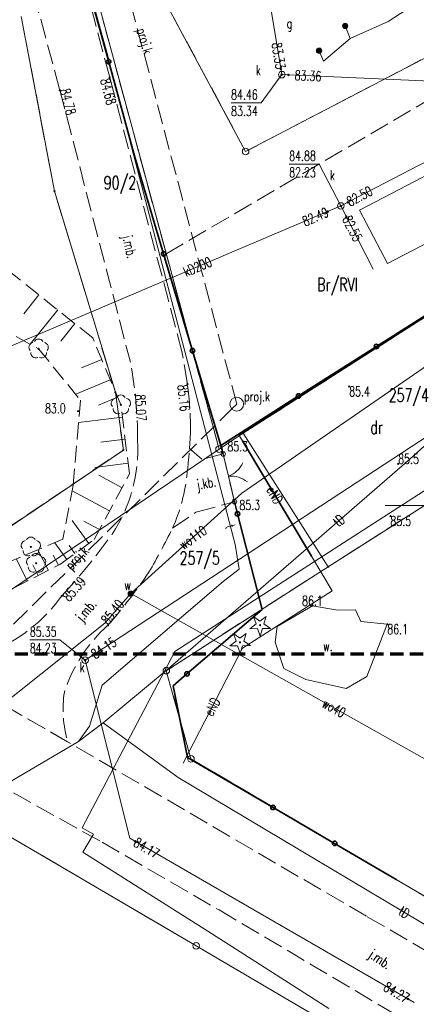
# Model space of a CAD drawing. Header units: metres. Extents: x 7395998 to 7397036, y 5813644 to 5814526.
# Tile 9 of 27: x 7396320 to 7396350, y 5814062 to 5814137. Entities that reach past the tile are written whole.
import ezdxf
from ezdxf.enums import TextEntityAlignment as Align

# ---------------------------------------------------------------- set-up
doc = ezdxf.new("R2010")
doc.units = ezdxf.units.M
doc.header["$MEASUREMENT"] = 0
for name, pattern in [('1', [0]), ('1_1', [0]), ('1_OTKJ', [2, 1.5, -0.5]), ('1_OTRK', [1.75, 1.25, -0.5]), ('1_OTRKG', [1.75, 1.25, -0.5]), ('1_OTWS', [0]), ('2', [1.5, 1, -0.5]), ('3_SUEP_A', [0]), ('3_SUGP', [0]), ('3_SUKP', [0]), ('3_SULO', [0]), ('3_SUPK', [0]), ('3_SUPP_P', [2, 1.5, -0.5]), ('3_SUTP_A', [0]), ('3_SUUP_P', [0]), ('3_SUWP', [0]), ('EGDE', [0]), ('EGKK', [2, 1.5, -0.5])]:
    doc.linetypes.add(name, pattern=pattern)
doc.layers.get('0').update_dxf_attribs({"color": 250, "linetype": 'CONTINUOUS', "lineweight": 100})
for name, color, linetype, lineweight in [('Dzialki', 7, 'EGDE', 18), ('Kontury', 3, 'EGKK', 18), ('Numery_dzialek', 7, 'CONTINUOUS', 9), ('Numery_konturow', 3, 'CONTINUOUS', 9), ('OTK_E_T_0', 7, 'CONTINUOUS', 0), ('OTK_L_0', 7, '1_OTKJ', 18), ('OTO_L_0', 7, 'CONTINUOUS', 35), ('OTO_L_1', 7, 'CONTINUOUS', 18), ('OTR_L_1', 7, '1_OTRK', 18), ('OTR_T_0', 7, 'CONTINUOUS', 18), ('OTR_T_1', 7, 'CONTINUOUS', 18), ('OTW_E_T_1', 141, 'CONTINUOUS', 0), ('OTW_L_1', 141, '1_OTWS', 18), ('OTZ_T_0', 3, 'CONTINUOUS', 18), ('OTZ_T_1', 3, 'CONTINUOUS', 18), ('P_SUK_E_T_6', 34, 'CONTINUOUS', 0), ('P_SUK_L_5', 34, '3_SUUP_P', 18), ('P_SUKP_E_T_0', 34, 'CONTINUOUS', 0), ('P_SUKP_L_0', 34, '3_SUPP_P', 18), ('Podzial_sekcyjny_krzyze', 7, '1', 0), ('Punkty', 7, 'CONTINUOUS', 18), ('SUEP_E_T_0', 1, 'CONTINUOUS', 0), ('SUEP_L_0', 1, '3_SUEP_A', 18), ('SUG_E_T_2', 52, 'CONTINUOUS', 0), ('SUG_T_1', 52, 'CONTINUOUS', 18), ('SUGP_L_0', 52, '3_SUGP', 18), ('SUK_E_T_4', 34, 'CONTINUOUS', 0), ('SUK_T_3', 34, 'CONTINUOUS', 18), ('SUKP_E_T_0', 34, 'CONTINUOUS', 0), ('SUKP_L_0', 34, '3_SUKP', 18), ('SUKR_T_0', 34, 'CONTINUOUS', 18), ('SUL_L_1', 7, '3_SULO', 35), ('SUNR_T_0', 7, 'CONTINUOUS', 18), ('SUP_E_T_1', 7, 'CONTINUOUS', 0), ('SUP_L_1', 7, '3_SUPK', 18), ('SUP_T_4', 7, 'CONTINUOUS', 18), ('SUTP_E_T_0', 30, 'CONTINUOUS', 0), ('SUTP_L_0', 30, '3_SUTP_A', 18), ('SUW_E_T_2', 5, 'CONTINUOUS', 0), ('SUW_T_5', 5, 'CONTINUOUS', 18), ('SUWP_E_T_0', 5, 'CONTINUOUS', 0), ('SUWP_L_0', 5, '3_SUWP', 18), ('ZASIEG_L_0', 7, '2', 70)]:
    doc.layers.add(name, color=color, linetype=linetype, lineweight=lineweight)
doc.styles.get("Standard").update_dxf_attribs({"font": 'Simplex.SHX', "width": 0.75})

# ---------------------------------------------------------------- blocks, each defined once
blk = doc.blocks.new('GRT')
at = {"linetype": 'Continuous'}
blk.add_circle((0, 0), 0.25, dxfattribs=at)
blk = doc.blocks.new('GRO')
at = {"linetype": 'Continuous'}
blk.add_circle((0, 0), 0.045, dxfattribs=at)
blk = doc.blocks.new('2_OTRN')
at = {"linetype": 'Continuous'}
blk.add_circle((0, 0), 0.045, dxfattribs=at)
blk = doc.blocks.new('2_OTRS')
at = {"linetype": 'Continuous'}
blk.add_circle((0, 0), 0.045, dxfattribs=at)
blk = doc.blocks.new('2_OTZG')
at = {"linetype": 'Continuous'}
for p, q in [((-0.78225, -0.26495), (-0.3012, 0.09375)), ((-0.3012, 0.09375), (-0.4937, 0.6621)), ((-0.4937, 0.6621), (-0.0039, 0.31545)), ((-0.0039, 0.31545), (0.4771, 0.67415)), ((0.4771, 0.67415), (0.2988, 0.1012)), ((0.2988, 0.1012), (0.7886, -0.24545)), ((-0.18225, -0.2575), (-0.78225, -0.26495)), ((0.01025, -0.82585), (-0.18225, -0.2575)), ((0.1886, -0.2529), (0.01025, -0.82585)), ((0.7886, -0.24545), (0.1886, -0.2529))]:
    blk.add_line(p, q, dxfattribs=at)
blk.add_circle((0, 0), 0.045, dxfattribs=at)
blk = doc.blocks.new('2_OTZL')
at = {"linetype": 'Continuous'}
blk.add_circle((0, 0), 0.045, dxfattribs=at)
for centre, start, end in [((0, 0.375), 30.14012, 149.85988), ((-0.357, 0.116), 102.14447, 221.86002), ((0.357, 0.116), 318.13998, 77.85553), ((-0.22, -0.303), 174.14818, 293.85423), ((0.22, -0.303), 246.14577, 5.85182)]:
    blk.add_arc(centre, 0.375, start, end, dxfattribs=at)
blk = doc.blocks.new('4_SUGU')
at = {"linetype": 'Continuous'}
for radius in [0.2, 0.175, 0.15, 0.125, 0.1, 0.075, 0.05, 0.025, 0.00715]:
    blk.add_circle((0, 0), radius, dxfattribs=at)
blk = doc.blocks.new('4_SUKS')
at = {"linetype": 'Continuous'}
blk.add_circle((0, 0), 0.25, dxfattribs=at)
blk = doc.blocks.new('4_SUPS')
at = {"linetype": 'Continuous'}
blk.add_circle((0, 0), 0.0625, dxfattribs=at)
blk = doc.blocks.new('4_SUPW')
at = {"linetype": 'Continuous'}
blk.add_circle((0, 0), 0.25, dxfattribs=at)
blk = doc.blocks.new('4_SUWW')
at = {"linetype": 'Continuous'}
for radius in [0.2, 0.175, 0.15, 0.125, 0.1, 0.075, 0.05, 0.025, 0.00715]:
    blk.add_circle((0, 0), radius, dxfattribs=at)

msp = doc.modelspace()

# ---------------------------------------------------------------- linework, layer by layer
at = {"layer": 'Dzialki'}
for p, q in [((7396320.57, 5814157.27), (7396334.9, 5814104.29)), ((7396336.92, 5814126.87), (7396329.82, 5814140.08)), ((7396322.41, 5814123.85), (7396319.89, 5814137.11)), ((7396355.54, 5814136.59), (7396336.92, 5814126.87)), ((7396327.03, 5814108.6), (7396322.41, 5814123.85)), ((7396336.73, 5814105.5), (7396351.09, 5814114.66)), ((7396327.64, 5814104.22), (7396327.03, 5814108.6)), ((7396362.37, 5814107.59), (7396343.19, 5814095.37)), ((7396336.73, 5814105.5), (7396334.9, 5814104.29)), ((7396343.19, 5814095.37), (7396336.73, 5814105.5)), ((7396334.9, 5814104.29), (7396301.07, 5814081.46)), ((7396303.77, 5814088.11), (7396327.64, 5814104.22)), ((7396330.9, 5814087.48), (7396343.19, 5814095.37)), ((7396332.77, 5814080.8), (7396330.9, 5814087.48)), ((7396359.51, 5814065.06), (7396332.77, 5814080.8)), ((7396318.93, 5814074.96), (7396333.16, 5814066.61)), ((7396333.16, 5814066.61), (7396360.5, 5814050.56))]:
    msp.add_line(p, q, dxfattribs=at)
at = {"layer": 'Kontury'}
for p, q in [((7396320.57, 5814157.27), (7396330.89, 5814119.1)), ((7396336.92, 5814126.87), (7396329.82, 5814140.08)), ((7396322.41, 5814123.85), (7396319.89, 5814137.11)), ((7396330.89, 5814119.1), (7396359.99, 5814136.17)), ((7396355.54, 5814136.59), (7396336.92, 5814126.87)), ((7396327.03, 5814108.6), (7396322.41, 5814123.85)), ((7396330.89, 5814119.1), (7396334.9, 5814104.29)), ((7396336.73, 5814105.5), (7396351.09, 5814114.66)), ((7396327.64, 5814104.22), (7396327.03, 5814108.6)), ((7396362.37, 5814107.59), (7396343.19, 5814095.37)), ((7396334.9, 5814104.29), (7396336.73, 5814105.5)), ((7396303.77, 5814088.11), (7396327.64, 5814104.22)), ((7396343.19, 5814095.37), (7396330.9, 5814087.48)), ((7396330.9, 5814087.48), (7396332.77, 5814080.8)), ((7396332.77, 5814080.8), (7396359.51, 5814065.06)), ((7396333.16, 5814066.61), (7396318.93, 5814074.96)), ((7396360.5, 5814050.56), (7396333.16, 5814066.61))]:
    msp.add_line(p, q, dxfattribs=at)
at = {"layer": 'OTK_L_0', "linetype": '1_OTKJ'}
for p, q in [((7396326.6, 5814132.49), (7396320.33, 5814156.3)), ((7396316.66, 5814154.28), (7396322.82, 5814131.53)), ((7396332.1, 5814111.6), (7396326.6, 5814132.49)), ((7396322.82, 5814131.53), (7396328.17, 5814110.88)), ((7396332.5, 5814109.22), (7396332.1, 5814111.6)), ((7396333.6, 5814103.52), (7396332.66, 5814104.34)), ((7396335.22, 5814103.92), (7396333.6, 5814103.52)), ((7396336.07, 5814100.3), (7396335.22, 5814103.92)), ((7396333.15, 5814099.5), (7396336.07, 5814100.3)), ((7396331.37, 5814098.28), (7396333.15, 5814099.5)), ((7396316.93, 5814085.81), (7396323.41, 5814082.09)), ((7396323.41, 5814082.09), (7396316.93, 5814085.81)), ((7396346.09, 5814068.85), (7396323.41, 5814082.09)), ((7396315.799, 5814080.148), (7396326.033, 5814074.458)), ((7396326.033, 5814074.458), (7396334.902, 5814069.323)), ((7396334.902, 5814069.323), (7396367.317, 5814050.102)), ((7396357.83, 5814062.03), (7396346.09, 5814068.85))]:
    msp.add_line(p, q, dxfattribs=at)
for centre, radius, start, end in [((7396298.988, 5814105.233), 29.723, 359.45435, 10.95193), ((7396307.932, 5814105.836), 24.8, 359.29189, 7.84145), ((7396293.538, 5814107.238), 39.229, 355.76299, 357.50409), ((7396317.159, 5814104.255), 11.572, 326.3339, 3.44244), ((7396293.538, 5814107.238), 39.229, 353.06253, 355.76299), ((7396293.538, 5814107.238), 39.229, 353.06253, 355.76299), ((7396319.131, 5814103.755), 13.408, 335.89826, 354.62799), ((7396319.131, 5814103.755), 13.408, 335.89826, 354.62799), ((7396275.047, 5814126.41), 62.957, 330.01972, 333.46089), ((7396286.419, 5814126.971), 49.784, 317.22182, 324.18603), ((7396291.953, 5814120.772), 45.635, 319.14491, 325.53948), ((7396313.036, 5814100.201), 12.168, 299.78364, 324.64603), ((7396334.195, 5814082.254), 11.609, 131.71391, 161.90466), ((7396331.971, 5814084.551), 8.908, 171.54961, 196.03819)]:
    msp.add_arc(centre, radius, start, end, dxfattribs=at)
at = {"layer": 'OTO_L_0'}
for p, q in [((7396326.528, 5814133.685), (7396324.75, 5814140.183)), ((7396328.507, 5814126.451), (7396326.528, 5814133.685)), ((7396330.697, 5814119.104), (7396328.507, 5814126.451)), ((7396332.887, 5814111.757), (7396330.697, 5814119.104)), ((7396352.755, 5814115.824), (7396346.847, 5814112.073)), ((7396335.03, 5814104.57), (7396332.887, 5814111.757)), ((7396346.847, 5814112.073), (7396340.938, 5814108.321)), ((7396340.938, 5814108.321), (7396335.03, 5814104.57)), ((7396335.22, 5814103.92), (7396335.03, 5814104.57)), ((7396336.306, 5814099.378), (7396336.07, 5814100.3)), ((7396338.17, 5814092.114), (7396336.306, 5814099.378)), ((7396338.17, 5814092.114), (7396332.467, 5814087.243)), ((7396332.467, 5814087.243), (7396331.41, 5814086.34)), ((7396331.41, 5814086.34), (7396332.519, 5814080.883)), ((7396332.519, 5814080.883), (7396338.997, 5814077.104)), ((7396338.997, 5814077.104), (7396343.676, 5814074.375)), ((7396343.676, 5814074.375), (7396348.356, 5814071.645))]:
    msp.add_line(p, q, dxfattribs=at)
for centre in [(7396326.528, 5814133.685), (7396330.697, 5814119.104), (7396346.847, 5814112.073), (7396332.887, 5814111.757), (7396340.938, 5814108.321), (7396336.306, 5814099.378), (7396332.467, 5814087.243), (7396338.997, 5814077.104), (7396343.676, 5814074.375)]:
    msp.add_circle(centre, 0.17, dxfattribs=at)
at = {"layer": 'OTO_L_1'}
for p, q in [((7396335.22, 5814103.92), (7396335.502, 5814102.718)), ((7396335.445, 5814102.962), (7396335.788, 5814101.502)), ((7396335.788, 5814101.502), (7396336.07, 5814100.3))]:
    msp.add_line(p, q, dxfattribs=at)
for centre in [(7396335.22, 5814103.92), (7396336.07, 5814100.3)]:
    msp.add_circle(centre, 0.17, dxfattribs=at)
for centre, start, end in [((7396334.895, 5814104.097), 291.1585, 335.23288), ((7396335.8, 5814100.24), 51.19523, 95.2696)]:
    msp.add_arc(centre, 2, start, end, dxfattribs=at)
at = {"layer": 'OTR_L_1', "linetype": '1_OTRKG'}
for p, q in [((7396325.31, 5814112.737), (7396315.741, 5814120.363)), ((7396327.448, 5814107.648), (7396325.31, 5814112.737)), ((7396328.101, 5814102.405), (7396327.448, 5814107.648)), ((7396325.415, 5814097.424), (7396328.101, 5814102.405)), ((7396322.81, 5814095.53), (7396325.415, 5814097.424)), ((7396309.933, 5814088.984), (7396322.81, 5814095.53))]:
    msp.add_line(p, q, dxfattribs=at)
at = {"layer": 'OTR_L_1', "linetype": '1_OTRK'}
for p, q in [((7396310.321, 5814117.935), (7396321.206, 5814111.894)), ((7396321.206, 5814111.894), (7396324.375, 5814108.016)), ((7396324.375, 5814108.016), (7396323.837, 5814101.56)), ((7396323.837, 5814101.56), (7396323.051, 5814097.453)), ((7396323.051, 5814097.453), (7396317.944, 5814095.309))]:
    msp.add_line(p, q, dxfattribs=at)
at = {"layer": 'OTR_L_1', "linetype": '1_1'}
for p, q in [((7396321.23, 5814115.989), (7396320.094, 5814114.565)), ((7396322.654, 5814114.854), (7396320.574, 5814112.244)), ((7396323.959, 5814113.814), (7396322.892, 5814112.475)), ((7396325.298, 5814112.747), (7396325.26, 5814112.7)), ((7396326.001, 5814111.093), (7396324.46, 5814110.445)), ((7396326.648, 5814109.552), (7396324.022, 5814108.449)), ((7396327.2, 5814108.239), (7396325.746, 5814107.628)), ((7396327.563, 5814106.719), (7396324.233, 5814106.304)), ((7396327.771, 5814105.054), (7396325.931, 5814104.825)), ((7396328, 5814103.214), (7396325.47, 5814102.898)), ((7396327.538, 5814101.361), (7396325.777, 5814102.311)), ((7396326.588, 5814099.6), (7396323.755, 5814101.128)), ((7396325.016, 5814097.134), (7396323.744, 5814098.884)), ((7396325.825, 5814098.183), (7396324.631, 5814098.827)), ((7396321.949, 5814095.092), (7396321.154, 5814096.657)), ((7396323.348, 5814095.921), (7396322.426, 5814097.191)), ((7396323.953, 5814096.361), (7396323.514, 5814096.966)), ((7396320.356, 5814094.283), (7396319.502, 5814095.963)), ((7396322.704, 5814095.476), (7396322.32, 5814096.231)), ((7396321.167, 5814094.695), (7396320.755, 5814095.505))]:
    msp.add_line(p, q, dxfattribs=at)
at = {"layer": 'OTW_L_1', "linetype": '1_OTWS'}
for p, q in [((7396341.99, 5814092.41), (7396339.31, 5814090.84)), ((7396343.9, 5814092.06), (7396341.99, 5814092.41)), ((7396345.25, 5814092.1), (7396343.9, 5814092.06)), ((7396345.66, 5814091.2), (7396345.25, 5814092.1)), ((7396339.31, 5814090.84), (7396339.16, 5814089.65)), ((7396347.67, 5814091), (7396345.66, 5814091.2)), ((7396346.13, 5814087.04), (7396347.67, 5814091)), ((7396339.16, 5814089.65), (7396339.81, 5814087.64)), ((7396339.81, 5814087.64), (7396341.5, 5814086.81)), ((7396341.5, 5814086.81), (7396344.55, 5814086.13)), ((7396344.55, 5814086.13), (7396346.13, 5814087.04))]:
    msp.add_line(p, q, dxfattribs=at)
at = {"layer": 'P_SUK_L_5', "linetype": '3_SUUP_P'}
msp.add_circle((7396336.246, 5814107.698), 0.524, dxfattribs=at)
at = {"layer": 'P_SUKP_L_0', "linetype": '3_SUPP_P'}
for p, q in [((7396336.246, 5814107.698), (7396324.446, 5814152.255)), ((7396309.317, 5814081.176), (7396335.901, 5814107.364)), ((7396335.901, 5814107.364), (7396336.246, 5814107.698))]:
    msp.add_line(p, q, dxfattribs=at)
at = {"layer": 'Podzial_sekcyjny_krzyze'}
msp.add_line((7396347.5, 5814100), (7396352.5, 5814100), dxfattribs=at)
at = {"layer": 'SUEP_L_0', "linetype": '3_SUEP_A'}
for p, q in [((7396360.756, 5814120.847), (7396336.408, 5814105.357)), ((7396336.408, 5814105.357), (7396336.676, 5814104.91)), ((7396336.676, 5814104.91), (7396341.907, 5814096.171)), ((7396341.907, 5814096.171), (7396343.487, 5814093.532)), ((7396343.487, 5814093.532), (7396336.683, 5814089.189)), ((7396336.683, 5814089.189), (7396332.173, 5814080.462))]:
    msp.add_line(p, q, dxfattribs=at)
at = {"layer": 'SUGP_L_0', "linetype": '3_SUGP'}
for p, q in [((7396354.562, 5814141.183), (7396347.744, 5814136.744)), ((7396344.479, 5814136.398), (7396344.854, 5814135.436)), ((7396347.744, 5814136.744), (7396344.854, 5814135.436)), ((7396344.854, 5814135.436), (7396342.839, 5814133.713)), ((7396342.839, 5814133.713), (7396342.495, 5814134.515)), ((7396331.536, 5814088.934), (7396354.402, 5814103.663)), ((7396324.508, 5814075.563), (7396331.536, 5814088.934)), ((7396325.378, 5814075.077), (7396324.508, 5814075.563)), ((7396324.564, 5814073.718), (7396325.378, 5814075.077)), ((7396334.047, 5814067.723), (7396324.564, 5814073.718)), ((7396343.244, 5814061.855), (7396334.047, 5814067.723))]:
    msp.add_line(p, q, dxfattribs=at)
at = {"layer": 'SUKP_L_0', "linetype": '3_SUKP'}
for p, q in [((7396335.374, 5814158.753), (7396339.664, 5814132.701)), ((7396339.664, 5814132.701), (7396361.343, 5814131.744)), ((7396350.765, 5814126.196), (7396344.15, 5814122.738)), ((7396344.15, 5814122.738), (7396315.841, 5814110.741)), ((7396344.15, 5814122.738), (7396346.607, 5814117.937)), ((7396324.735, 5814088.273), (7396369.499, 5814117.549)), ((7396328.121, 5814074.771), (7396324.735, 5814088.273)), ((7396349.702, 5814062.302), (7396328.121, 5814074.771))]:
    msp.add_line(p, q, dxfattribs=at)
at = {"layer": 'SUKR_T_0', "linetype": 'Continuous', "lineweight": 0}
for p, q in [((7396339.664, 5814132.701), (7396338.095, 5814130.567)), ((7396335.815, 5814130.567), (7396338.095, 5814130.567)), ((7396320.54, 5814089.815), (7396322.82, 5814089.815)), ((7396324.735, 5814088.273), (7396322.82, 5814089.815))]:
    msp.add_line(p, q, dxfattribs=at)
at = {"layer": 'SUL_L_1', "linetype": '3_SULO'}
msp.add_line((7396336.676, 5814104.91), (7396341.907, 5814096.171), dxfattribs=at)
at = {"layer": 'SUNR_T_0', "linetype": 'Continuous', "lineweight": 0}
for p in [(7396340.227, 5814125.914), (7396344.15, 5814122.738)]:
    msp.add_line(p, (7396342.507, 5814125.914), dxfattribs=at)
at = {"layer": 'SUP_L_1', "linetype": '3_SUPK'}
for p, q in [((7396355.198, 5814127.451), (7396345.575, 5814122.416)), ((7396347.692, 5814118.371), (7396357.314, 5814123.405)), ((7396345.575, 5814122.416), (7396347.692, 5814118.371))]:
    msp.add_line(p, q, dxfattribs=at)
at = {"layer": 'SUTP_L_0', "linetype": '3_SUTP_A'}
for p, q in [((7396326.41, 5814134.307), (7396321.063, 5814153.732)), ((7396331.458, 5814114.92), (7396326.41, 5814134.307)), ((7396366.222, 5814118.699), (7396349.375, 5814103.533)), ((7396336.125, 5814097.061), (7396331.458, 5814114.92)), ((7396349.375, 5814103.533), (7396338.068, 5814093.71)), ((7396336.438, 5814095.183), (7396336.125, 5814097.061)), ((7396335.204, 5814094.254), (7396336.438, 5814095.183)), ((7396326.029, 5814086.368), (7396335.204, 5814094.254)), ((7396338.068, 5814093.71), (7396331.027, 5814087.615)), ((7396331.027, 5814087.615), (7396326.098, 5814083.534)), ((7396325.061, 5814083.281), (7396326.029, 5814086.368)), ((7396326.098, 5814083.534), (7396324.239, 5814082.105)), ((7396324.239, 5814082.105), (7396325.061, 5814083.281)), ((7396326.098, 5814083.534), (7396331.806, 5814079.378)), ((7396317.327, 5814078.045), (7396324.239, 5814082.105)), ((7396331.806, 5814079.378), (7396358.737, 5814063.302))]:
    msp.add_line(p, q, dxfattribs=at)
at = {"layer": 'SUWP_L_0', "linetype": '3_SUWP'}
for p, q in [((7396336.637, 5814100.945), (7396365.122, 5814120.589)), ((7396328.2, 5814093.324), (7396336.637, 5814100.945)), ((7396326.226, 5814091.08), (7396328.2, 5814093.324)), ((7396328.2, 5814093.324), (7396354.163, 5814078.718)), ((7396315.296, 5814082.402), (7396326.226, 5814091.08))]:
    msp.add_line(p, q, dxfattribs=at)
at = {"layer": 'ZASIEG_L_0', "linetype": '2'}
msp.add_line((7396372.89, 5814088.73), (7396302.57, 5814088.73), dxfattribs=at)

# ---------------------------------------------------------------- block references
at = {"layer": 'OTR_T_0'}
for p in [(7396326.6, 5814132.49), (7396322.82, 5814131.53), (7396332.5, 5814109.22), (7396328.54, 5814108.42), (7396322.96, 5814093.16), (7396326.47, 5814090.92)]:
    msp.add_blockref('2_OTRS', p, dxfattribs=at)
at = {"layer": 'OTR_T_1'}
for p in [(7396344.78, 5814109.04), (7396324.212, 5814107.177), (7396335.03, 5814104.57), (7396348.5, 5814103.17), (7396336.07, 5814100.3), (7396347.91, 5814099.21), (7396341.99, 5814092.41), (7396347.67, 5814091)]:
    msp.add_blockref('2_OTRN', p, dxfattribs=at)
at = {"layer": 'OTZ_T_0'}
for p in [(7396321.206, 5814111.894), (7396327.448, 5814107.648), (7396320.617, 5814096.866), (7396321.016, 5814095.626)]:
    msp.add_blockref('2_OTZL', p, dxfattribs=at)
at = {"layer": 'OTZ_T_1'}
for p in [(7396338.013, 5814090.927), (7396336.492, 5814089.628)]:
    msp.add_blockref('2_OTZG', p, dxfattribs=at)
at = {"layer": 'Punkty'}
for name, p in [('GRT', (7396336.92, 5814126.87)), ('GRO', (7396322.41, 5814123.85)), ('GRO', (7396327.03, 5814108.6)), ('GRO', (7396336.73, 5814105.5)), ('GRO', (7396327.64, 5814104.22)), ('GRT', (7396334.9, 5814104.29)), ('GRO', (7396343.19, 5814095.37)), ('GRT', (7396330.9, 5814087.48)), ('GRT', (7396332.77, 5814080.8)), ('GRT', (7396333.16, 5814066.61))]:
    msp.add_blockref(name, p, dxfattribs=at)
at = {"layer": 'SUG_T_1'}
for p in [(7396344.479, 5814136.398), (7396342.495, 5814134.515)]:
    msp.add_blockref('4_SUGU', p, dxfattribs=at)
at = {"layer": 'SUK_T_3'}
for p in [(7396339.664, 5814132.701), (7396344.15, 5814122.738), (7396324.735, 5814088.273)]:
    msp.add_blockref('4_SUKS', p, dxfattribs=at)
at = {"layer": 'SUKR_T_0'}
for p in [(7396339.592, 5814133.133), (7396339.664, 5814132.701), (7396340.162, 5814132.679), (7396344.672, 5814123.011), (7396343.151, 5814122.314), (7396344.566, 5814121.924), (7396324.735, 5814088.273), (7396325.303, 5814088.644), (7396328.528, 5814074.536), (7396349.251, 5814062.563)]:
    msp.add_blockref('4_SUPS', p, dxfattribs=at)
at = {"layer": 'SUNR_T_0'}
msp.add_blockref('4_SUPS', (7396344.15, 5814122.738), dxfattribs=at)
at = {"layer": 'SUP_T_4'}
for p in [(7396339.664, 5814132.701), (7396344.15, 5814122.738)]:
    msp.add_blockref('4_SUPW', p, dxfattribs=at)
at = {"layer": 'SUW_T_5'}
msp.add_blockref('4_SUWW', (7396328.2, 5814093.324), dxfattribs=at)

# ---------------------------------------------------------------- texts
at = {"layer": 'Numery_dzialek', "width": 0.7}
for s, p in [('90/2', (7396326.15, 5814125.001)), ('257/4', (7396347.78, 5814108.88)), ('257/5', (7396331.902, 5814096.524))]:
    msp.add_text(s, height=1, dxfattribs=at).set_placement(p, align=Align.TOP_LEFT)
at = {"layer": 'Numery_konturow', "width": 0.7}
for s, p in [('Br/RVI', (7396342.348, 5814117.276)), ('dr', (7396346.379, 5814106.45))]:
    msp.add_text(s, height=1, dxfattribs=at).set_placement(p, align=Align.TOP_LEFT)
at = {"layer": 'OTK_E_T_0', "lineweight": 9, "width": 0.7}
for s, rotation, p in [('j.mb.', 282.5288, (7396328.017, 5814119.634)), ('j.kb.', 9.46232, (7396333.95, 5814101.604)), ('j.mb.', 50.07962, (7396324.877, 5814091.981)), ('j.mb.', 326.30993, (7396347.073, 5814065.508))]:
    msp.add_text(s, height=0.75, rotation=rotation, dxfattribs=at).set_placement(p, align=Align.MIDDLE)
at = {"layer": 'OTR_T_0', "lineweight": 9, "width": 0.7}
for s, rotation, p in [('84.68', 284.75031, (7396326.6, 5814132.49)), ('85.16', 275.77433, (7396332.5, 5814109.22)), ('85.39', 49.02097, (7396322.96, 5814093.16))]:
    msp.add_text(s, height=0.75, rotation=rotation, dxfattribs=at).set_placement(p, align=Align.TOP_LEFT)
for s, rotation, p in [('84.78', 284.52483, (7396322.82, 5814131.53)), ('85.07', 272.80475, (7396328.54, 5814108.42)), ('85.40', 50.74228, (7396326.47, 5814090.92))]:
    msp.add_text(s, height=0.75, rotation=rotation, dxfattribs=at).set_placement(p)
at = {"layer": 'OTR_T_1', "lineweight": 9, "width": 0.7}
for s, p in [('85.4', (7396344.78, 5814109.04)), ('85.5', (7396347.91, 5814099.21)), ('86.1', (7396347.67, 5814091))]:
    msp.add_text(s, height=0.75, dxfattribs=at).set_placement(p, align=Align.TOP_LEFT)
msp.add_text('83.0', height=0.75, dxfattribs=at).set_placement((7396323.264, 5814107.757), align=Align.TOP_RIGHT)
for s, p in [('85.3', (7396335.532, 5814104.125)), ('85.5', (7396348.5, 5814103.17)), ('85.3', (7396336.445, 5814099.673))]:
    msp.add_text(s, height=0.75, dxfattribs=at).set_placement(p)
msp.add_text('86.1', height=0.75, dxfattribs=at).set_placement((7396341.99, 5814092.41), align=Align.CENTER)
at = {"layer": 'OTW_E_T_1', "lineweight": 9, "width": 0.7}
msp.add_text('w.', height=0.75, dxfattribs=at).set_placement((7396343.164, 5814089.342), align=Align.MIDDLE)
at = {"layer": 'P_SUK_E_T_6', "lineweight": 9, "width": 0.7}
msp.add_text('proj.k', height=0.75, dxfattribs=at).set_placement((7396336.795, 5814107.919))
at = {"layer": 'P_SUKP_E_T_0', "lineweight": 9, "width": 0.7}
for rotation, p in [(286.79837, (7396329.165, 5814135.235)), (46.04164, (7396324.197, 5814095.96))]:
    msp.add_text('proj.k', height=0.75, rotation=rotation, dxfattribs=at).set_placement(p, align=Align.MIDDLE)
at = {"layer": 'SUEP_E_T_0', "lineweight": 9, "width": 0.7}
for rotation, p in [(300.90644, (7396339.13, 5814100.811)), (62.67402, (7396334.383, 5814084.738))]:
    msp.add_text('eND', height=0.75, rotation=rotation, dxfattribs=at).set_placement(p, align=Align.MIDDLE)
at = {"layer": 'SUG_E_T_2', "lineweight": 9, "width": 0.7}
msp.add_text('g', height=0.75, dxfattribs=at).set_placement((7396340.04, 5814136.969), align=Align.TOP_LEFT)
at = {"layer": 'SUK_E_T_4', "lineweight": 9, "width": 0.7}
msp.add_text('k', height=0.75, dxfattribs=at).set_placement((7396324.329, 5814087.368))
at = {"layer": 'SUKP_E_T_0', "lineweight": 9, "width": 0.7}
msp.add_text('kD200', height=0.75, rotation=22.96623, dxfattribs=at).set_placement((7396333.269, 5814118.126), align=Align.MIDDLE)
at = {"layer": 'SUKR_T_0', "lineweight": 9, "width": 0.7}
for s, rotation, p in [('83.33', 279.35021, (7396339.592, 5814133.133)), ('82.49', 22.96623, (7396343.151, 5814122.314)), ('84.27', 329.98109, (7396349.251, 5814062.563))]:
    msp.add_text(s, height=0.75, rotation=rotation, dxfattribs=at).set_placement(p, align=Align.MIDDLE_RIGHT)
for s, rotation, p in [('83.36', 357.47259, (7396340.644, 5814132.658)), ('82.50', 27.60354, (7396344.672, 5814123.011)), ('82.55', 297.1065, (7396344.566, 5814121.924)), ('84.15', 33.18455, (7396325.303, 5814088.644)), ('84.17', 329.98109, (7396328.528, 5814074.536))]:
    msp.add_text(s, height=0.75, rotation=rotation, dxfattribs=at).set_placement(p, align=Align.MIDDLE_LEFT)
for s, p in [('84.46', (7396335.815, 5814131.567)), ('83.34', (7396335.815, 5814130.317)), ('85.35', (7396320.54, 5814090.815)), ('84.23', (7396320.54, 5814089.565))]:
    msp.add_text(s, height=0.75, dxfattribs=at).set_placement(p, align=Align.TOP_LEFT)
at = {"layer": 'SUNR_T_0', "lineweight": 9, "width": 0.7}
for s, p in [('84.88', (7396340.227, 5814126.914)), ('82.23', (7396340.227, 5814125.664))]:
    msp.add_text(s, height=0.75, dxfattribs=at).set_placement(p, align=Align.TOP_LEFT)
at = {"layer": 'SUP_E_T_1', "lineweight": 9, "width": 0.7}
for p in [(7396337.694, 5814132.658), (7396343.314, 5814124.703)]:
    msp.add_text('k', height=0.75, dxfattribs=at).set_placement(p)
at = {"layer": 'SUTP_E_T_0', "lineweight": 9, "width": 0.7}
for s, rotation, p in [('tD', 40.98323, (7396344.006, 5814098.869)), ('t', 284.64413, (7396335.767, 5814098.429)), ('tD', 329.16581, (7396348.956, 5814069.141))]:
    msp.add_text(s, height=0.75, rotation=rotation, dxfattribs=at).set_placement(p, align=Align.MIDDLE)
at = {"layer": 'SUW_E_T_2', "lineweight": 9, "width": 0.7}
msp.add_text('w', height=0.75, dxfattribs=at).set_placement((7396327.718, 5814094.342), align=Align.TOP_LEFT)
at = {"layer": 'SUWP_E_T_0', "lineweight": 9, "width": 0.7}
for s, rotation, p in [('wo110', 34.59116, (7396332.915, 5814097.583)), ('wo40', 330.64, (7396343.62, 5814084.65))]:
    msp.add_text(s, height=0.75, rotation=rotation, dxfattribs=at).set_placement(p, align=Align.MIDDLE)

doc.saveas('drawing.dxf')
